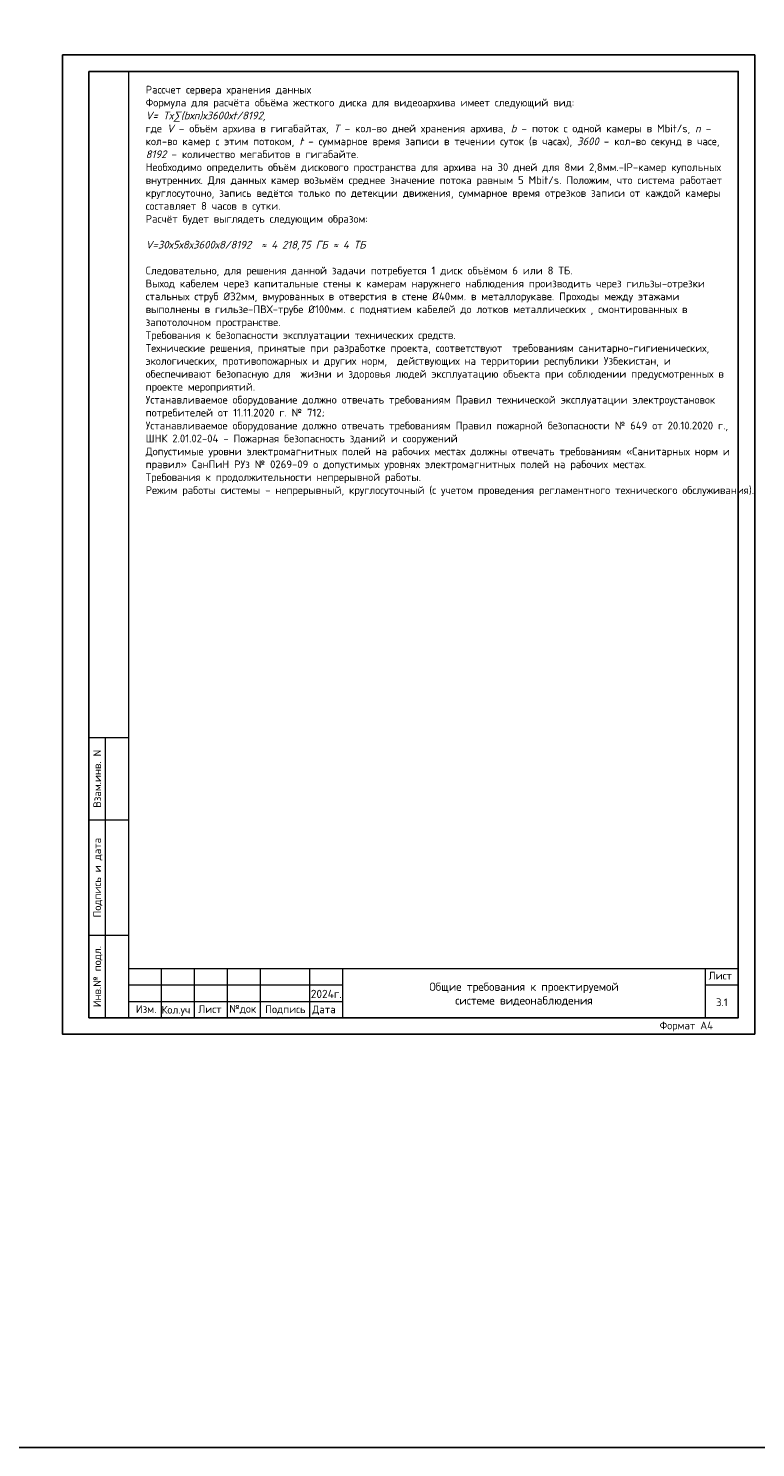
# Model space of a CAD drawing. Header units: millimetres. Extents: x 2008 to 593522, y -10016 to 93699.
# Tile 4 of 102: x 70172 to 92237, y -10016 to 33021. Entities that reach past the tile are written whole.
import ezdxf
from ezdxf.enums import TextEntityAlignment as Align

# ---------------------------------------------------------------- set-up
doc = ezdxf.new("R2010")
doc.units = ezdxf.units.MM
for name, color, linetype in [('pdf', 253, 'Continuous'), ('ВИДЕО', 7, 'Continuous'), ('ПС', 250, 'Continuous'), ('СС', 250, 'Continuous')]:
    doc.layers.add(name, color=color, linetype=linetype)
doc.styles.add('ISO_1.0', font='isocpeur.ttf')
doc.styles.add('MtXpl_ISOCPEUR', font='isocpeur.ttf')
doc.styles.add('ViTEXT', font='isocpeur.ttf')
doc.styles.add('ГОСТ 250', font='isocpeui.ttf', dxfattribs={"height": 300})

# ---------------------------------------------------------------- blocks, each defined once
blk = doc.blocks.new('УГЛАВОЙ ШТАМП')
at = {"layer": 'ВИДЕО', "color": 7, "char_height": 250, "width": 12129.34, "attachment_point": 5, "style": 'ГОСТ 250'}
for s, insert in [('\\pi170;Дата', (-846504, 456900)), ('\\pi170;Дата', (-846504, 456900)), ('\\pi206.89;Лист', (-850004, 456900)), ('\\pi206.89;Лист', (-850004, 456900)), ('\\pi222.5;Nдок', (-849004, 456900)), ('\\pi222.5;Nдок', (-849004, 456900)), ('\\pi260;Изм.', (-852004, 456900)), ('\\pi260;Изм.', (-852004, 456900)), ('\\pi265;Кол.', (-851004, 456900)), ('\\pi265;Кол.', (-851004, 456900)), ('\\pi440;Подп.', (-848004, 456900))]:
    blk.add_mtext(s, dxfattribs=dict(at, insert=insert))

msp = doc.modelspace()

# ---------------------------------------------------------------- linework, layer by layer
at = {"color": 1}
msp.add_lwpolyline([(505279.0736, -10016.2585), (2007.9716, -10016.2585), (2007.9716, 70378.1399), (505279.0736, 70378.1399)], close=True, dxfattribs=at)
at = {"layer": 'pdf', "color": 251, "true_color": 0x636466}
msp.add_lwpolyline([(92210.2973, 2516.9116), (71210.2973, 2516.9116), (71210.2973, 32216.9116), (92210.2973, 32216.9116)], close=True, dxfattribs=at)
at = {"layer": 'pdf', "color": 252, "linetype": 'Continuous', "ltscale": 15, "true_color": 0x939598}
msp.add_lwpolyline([(72010.2973, 31716.9132), (91710.2973, 31716.9132), (91710.2973, 3016.9132), (72010.2973, 3016.9132)], close=True, dxfattribs=at)
at = {"layer": 'СС', "color": 250, "lineweight": 13}
for p, q in [((72010.2973, 3016.9116), (72010.2973, 11516.9116)), ((72010.2973, 11516.9116), (72510.2973, 11516.9116)), ((72510.2973, 11516.9116), (73210.2973, 11516.9116)), ((72510.2973, 3016.9116), (72510.2973, 11516.9116)), ((72010.2973, 9016.9116), (72510.2973, 9016.9116)), ((72510.2973, 9016.9116), (73210.2973, 9016.9116)), ((72510.2973, 5516.9116), (72010.2973, 5516.9116)), ((73210.2973, 5516.9116), (72510.2973, 5516.9116)), ((73210.2973, 4516.9116), (79710.2973, 4516.9116)), ((74210.2973, 3016.9116), (74210.2973, 4516.9116)), ((75210.2973, 3016.9116), (75210.2973, 4516.9116)), ((76210.2973, 3016.9116), (76210.2973, 4516.9116)), ((77210.2973, 3016.9116), (77210.2973, 4516.9116)), ((78710.2973, 3016.9116), (78710.2973, 4516.9116)), ((79710.2973, 3016.9116), (79710.2973, 4516.9116)), ((79710.2973, 4516.9116), (91710.2973, 4516.9116)), ((90710.2973, 4516.9116), (90710.2973, 3016.9116)), ((73210.2973, 4016.9116), (79710.2973, 4016.9116)), ((90710.2973, 4016.9116), (91710.2973, 4016.9116)), ((73210.2973, 3516.9116), (79710.2973, 3516.9116)), ((72510.2973, 3016.9116), (72010.2973, 3016.9116)), ((73210.2973, 3016.9116), (72510.2973, 3016.9116)), ((73210.2973, 3016.9116), (79710.2973, 3016.9116))]:
    msp.add_line(p, q, dxfattribs=at)
for points in [[(71210.2973, 2516.9116), (92210.2973, 2516.9116), (92210.2973, 32216.9116), (71210.2973, 32216.9116)], [(73210.2973, 3016.9116), (91710.2973, 3016.9116), (91710.2973, 31716.9116), (73210.2973, 31716.9116)]]:
    msp.add_lwpolyline(points, close=True, dxfattribs=at)

# ---------------------------------------------------------------- block references
for p in [(881197.7666, -450613.6625), (902871.4432, -450613.6609)]:
    msp.add_blockref('УГЛАВОЙ ШТАМП', p)

# ---------------------------------------------------------------- texts
at = {"layer": 'ПС', "color": 250, "lineweight": 18, "style": 'ISO_1.0'}
msp.add_text('2024г.', height=250, dxfattribs=at).set_placement((79210.2882, 3616.9147), align=Align.CENTER)
at = {"layer": 'СС', "color": 250, "lineweight": 13, "style": 'MtXpl_ISOCPEUR'}
for s, p in [('Взам.инв. N', (72260.2973, 10266.9116)), ('Подпись и дата', (72260.2973, 7266.9116)), ('Инв.№ подл.', (72260.2973, 4266.9116))]:
    msp.add_text(s, height=235, rotation=90, dxfattribs=at).set_placement(p, align=Align.MIDDLE_CENTER)
msp.add_text('Формат А4', height=235, dxfattribs=at).set_placement((89323.3177, 2668.6154))
at = {"layer": 'СС', "color": 250, "lineweight": 13, "style": 'ViTEXT'}
for s, insert, char_height, width, attachment_point in [('{\\fISOCPEUR|b1|i0|c204|p34;\\C250;Рассчет сервера хранения данных\\P\\fISOCPEUR|b0|i0|c204|p34;Формула для расчёта объёма жесткого диска для видеоархива имеет следующий вид:\\P\\fISOCPEUR|b1|i1|c204|p34;V= Tх∑(bхn)х3600хt/8192,\\P\\fISOCPEUR|b0|i0|c204|p34;где \\fISOCPEUR|b1|i1|c204|p34;V\\fISOCPEUR|b0|i0|c204|p34; – объём архива в гигабайтах, \\fISOCPEUR|b1|i1|c204|p34;T\\fISOCPEUR|b0|i0|c204|p34; – кол-во дней хранения архива, \\fISOCPEUR|b1|i1|c204|p34;b\\fISOCPEUR|b0|i0|c204|p34; – поток с одной камеры в Mbit/s, \\fISOCPEUR|b1|i1|c204|p34;n\\fISOCPEUR|b0|i0|c204|p34; – кол-во камер с этим потоком, \\fISOCPEUR|b1|i1|c204|p34;t\\fISOCPEUR|b0|i0|c204|p34; – суммарное время записи в течении суток (в часах), \\fISOCPEUR|b1|i1|c204|p34;3600\\fISOCPEUR|b0|i0|c204|p34; – кол-во секунд в часе, \\fISOCPEUR|b1|i1|c204|p34;8192\\fISOCPEUR|b0|i0|c204|p34; – количество мегабитов в гигабайте.\\PНеобходимо определить объём дискового пространства для архива на 30 дней для 8ми 2,8мм.-IP-камер купольных внутренних. Для данных камер возьмём среднее значение потока равным 5 Mbit/s. Положим, что система работает круглосуточно, запись ведётся только по детекции движения, суммарное время отрезков записи от каждой камеры составляет 8 часов в сутки.\\PРасчёт будет выглядеть следующим образом:\\P\\P\\fISOCPEUR|b1|i1|c204|p34;V=30х5х8х3600х8/8192  ≈ 4\\~218,75 ГБ ≈ 4 ТБ\\P\\fISOCPEUR|b0|i0|c204|p34;\\PСледовательно, для решения данной задачи потребуется 1 диск объёмом 6 или 8 ТБ.\\P\\pxql;\\A1;Выход кабелем\\A0; через капитальные стены к камерам наружнего наблюдения производить через гильзы-отрезки стальных струб %%C32мм, вмурованных в отверстия в стене %%C40мм. в металлорукаве. Проходы между этажами выполнены в гильзе-ПВХ-трубе %%C100мм. с поднятием кабелей до лотков металлических , смонтированных в запотолочном пространстве. \\P\\pq*;\\A1;\\fISOCPEUR|b1|i0|c204|p34;\\C256;Требования к безопасности эксплуатации технических средств.\\P\\fISOCPEUR|b0|i0|c204|p34;\\C250;Технические решения, принятые при разработке проекта, соответствуют  требованиям санитарно-гигиенических, экологических, противопожарных и других норм,  действующих на территории республики Узбекистан, и обеспечивают безопасную для  жизни и здоровья людей эксплуатацию объекта при соблюдении предусмотренных в  проекте мероприятий. \\fISOCPEUR|b1|i0|c204|p34;\\C256;\\P\\fISOCPEUR|b0|i0|c204|p34;Устанавливаемое оборудование должно отвечать требованиям Правил технической эксплуатации электроустановок потребителей от 11.11.2020 г. № 712;\\PУстанавливаемое оборудование должно отвечать требованиям Правил пожарной безопасности № 649 от 20.10.2020 г., \\PШНК 2.01.02-04 - Пожарная безопасность зданий и сооружений\\P\\A0;Допустимые уровни электромагнитных полей на рабочих местах должны отвечать требованиям «Санитарных норм и правил» СанПиН РУз № 0269-09 о допустимых уровнях электромагнитных полей на рабочих местах.\\P\\fISOCPEUR|b1|i0|c204|p34;Требования к продолжительности непрерывной работы.\\P\\pql;\\fISOCPEUR|b0|i0|c204|p34;Режим работы системы - непрерывный, круглосуточный (с учетом проведения регламентного технического обслуживания).}', (73730.4621, 31279.7643), 235, 17828.08927, 1), ('\\pxqc,t14;Общие требования к проектируемой \\Pсистеме видеонаблюдения', (85210.2973, 3731.0268), 250, 7090.161332, 5)]:
    msp.add_mtext(s, dxfattribs=dict(at, insert=insert, char_height=char_height, width=width, attachment_point=attachment_point))
at = {"layer": 'СС', "color": 250, "lineweight": 13, "char_height": 235, "attachment_point": 1, "style": 'ViTEXT'}
for s, width, insert in [('Лист', 1177.344335, (90809.9894, 4413.5617)), ('3.1', 235, (91038.0478, 3605.681)), ('{\\fISOCPEUR|b0|i0|c204|p34;Изм.}', 679.031642, (73433.8068, 3399.3818)), ('Кол.уч', 1100.915381, (74210.2973, 3379.3925)), ('Лист', 798.668144, (75324.9227, 3397.1273)), ('№док', 902.664067, (76268.567, 3408.2222)), ('Подпись', 1295.604859, (77356.926, 3394.9037)), ('Дата', 935.83518, (78787.7301, 3390.4333))]:
    msp.add_mtext_dynamic_manual_height_columns(s, width=width, gutter_width=12.5, heights=[0], dxfattribs=dict(at, insert=insert))

doc.saveas('drawing.dxf')
